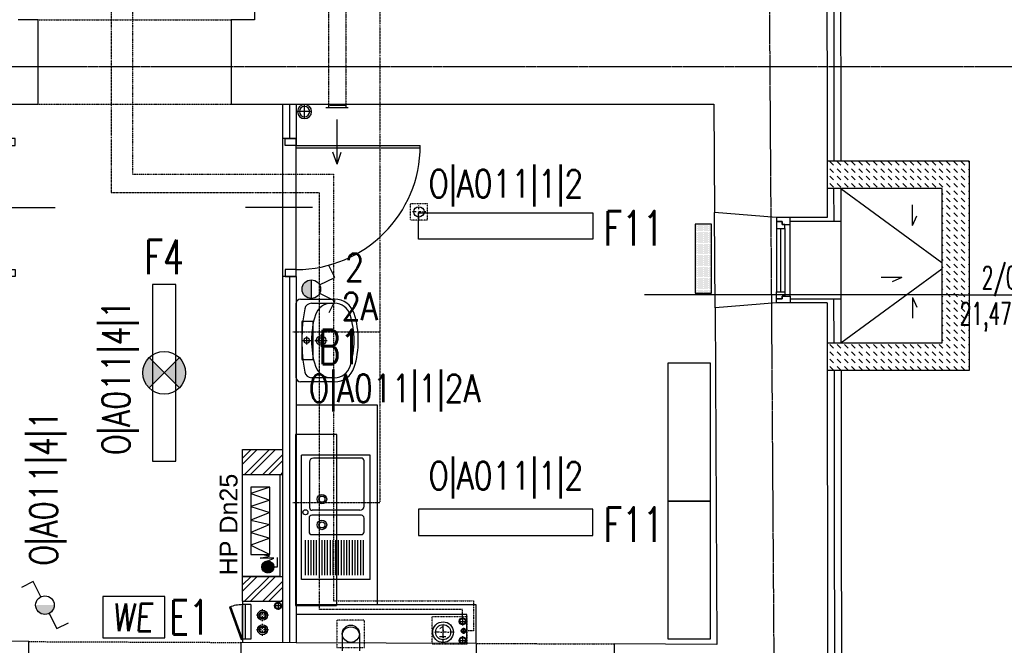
# Model space of a CAD drawing. Header units: inches. Extents: x -281236 to -70395, y 38777 to 102341.
# Tile 10 of 244: x -142360 to -141646, y 41201 to 41655. Entities that reach past the tile are written whole.
import ezdxf
from ezdxf.enums import TextEntityAlignment as Align

# ---------------------------------------------------------------- set-up
doc = ezdxf.new("R2010")
doc.units = ezdxf.units.IN
doc.header["$MEASUREMENT"] = 0
for name, pattern in [('00-inst$0$DASHDOT', [1, 0.5, -0.25, 0, -0.25]), ('CENTER', [2, 1.25, -0.25, 0.25, -0.25]), ('DASHDOT', [1, 0.5, -0.25, 0, -0.25]), ('DASHED', [0.75, 0.5, -0.25]), ('DASHED2', [0.375, 0.25, -0.125]), ('DIVIDE', [31.75, 12.7, -6.35, 0, -6.35, 0, -6.35])]:
    doc.linetypes.add(name, pattern=pattern)
doc.layers.get('0').update_dxf_attribs({"color": 101})
for name, color, linetype in [('beton_hatch', 145, 'Continuous'), ('Cieniutko', 8, 'Continuous'), ('Drz---drzwi', 5, 'Continuous'), ('E-90', 6, 'Continuous'), ('E-OPIS-POM', 6, 'Continuous'), ('E35', 6, 'Continuous'), ('E50', 3, 'Continuous'), ('Ins-kan', 54, 'Continuous'), ('Ins-went', 141, 'Continuous'), ('Ins-went-opis', 141, 'Continuous'), ('Ins-wod', 152, 'Continuous'), ('Mco-piony', 10, 'Continuous'), ('Mks-wpusty', 86, 'Continuous'), ('Mpoż-rury', 121, 'Continuous'), ('Mppoż-piony-hydranty', 121, 'Continuous'), ('Mw-cr-rury', 160, 'DIVIDE'), ('Mw-wc-rury', 160, 'DASHDOT'), ('Okn---okna', 5, 'Continuous'), ('Opis-spadki', 61, 'Continuous'), ('Os-osie glowne', 8, 'CENTER'), ('piony_K_nr', 240, 'Continuous'), ('Sc-cegla pelna', 32, 'Continuous'), ('Sc-cegla pelna-hatch', 8, 'Continuous'), ('Sc-cegla pustak', 42, 'Continuous'), ('Sc-gk', 120, 'Continuous'), ('Sc-gk-hatch', 8, 'Continuous'), ('Sc-izolacja term-obrys', 132, 'Continuous'), ('Sc-izolacja term-styropian', 151, 'STYROPIAN-KA'), ('Sc-nad', 5, 'DASHED2'), ('Sc-nadproza kon', 5, 'DASHED2'), ('studzienki_widok', 52, 'Continuous'), ('W-otwor-strop', 126, 'Continuous'), ('Wyp-grzejniki', 56, 'Continuous'), ('Wyp-kuchnia', 71, 'Continuous'), ('Wyp-meble', 155, 'Continuous'), ('Wyp-sanitar', 131, 'Continuous')]:
    doc.layers.add(name, color=color, linetype=linetype)
doc.styles.add('KA wymiar', font='romans.shx', dxfattribs={"width": 0.6})
doc.styles.add('ROMANS', font='romans', dxfattribs={"width": 0.85})
doc.styles.add('TYTUL2', font='ARIAL.TTF')
doc.linetypes.add('BATTING', pattern='A,0.0001,-0.1,[134,ltypeshp.shx,S=0.1,R=0,X=-0.1,Y=0],-0.2,[134,ltypeshp.shx,S=0.1,R=180,X=0.1,Y=0],-0.1', length=0.4001)
doc.linetypes.add('STYROPIAN-KA', pattern='A,0.0001,-0.1,[135,ltypeshp.shx,S=0.1,R=0,X=-0.1,Y=0],0,[135,ltypeshp.shx,S=0.1,R=180,X=0.1,Y=0],-0.1', length=0.2001)

# ---------------------------------------------------------------- blocks, each defined once
blk = doc.blocks.new('pow')
for p, q in [((0, 0.5229102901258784), (0, -0.5229102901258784)), ((-1.075294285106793, 0), (1.779711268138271, -1.13686837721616e-13))]:
    blk.add_line(p, q)
at = {"style": 'KA wymiar', "width": 0.6}
for s, height, p in [('2', 0.18, (-0.139230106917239, -0.269806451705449)), ('m', 0.21, (-0.3331997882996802, -0.4009838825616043))]:
    blk.add_text(s, height=height, dxfattribs=at).set_placement(p)
for tag, p in [('01', (-0.1310879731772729, 0.08442380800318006)), ('000.00', (-0.3636004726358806, -0.4009838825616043))]:
    blk.add_attdef(tag, text='', height=0.3, dxfattribs=at).set_placement(p, align=Align.RIGHT)
for tag, p in [('POMIESZCZENIE', (0.07092525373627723, 0.08442380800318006)), ('POSADZKA', (0.07092525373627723, -0.4009838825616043))]:
    blk.add_attdef(tag, p, '', height=0.3, dxfattribs=at)
blk = doc.blocks.new('we')
at = {"layer": 'E35', "ltscale": 0.2}
blk.add_lwpolyline([(44.99999999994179, 30.00000000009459), (-1.455191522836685e-09, 30.00000000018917), (0, 0), (44.9999999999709, 5.093170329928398e-11)], close=True, dxfattribs=at)
at = {"layer": 'E35', "ltscale": 0.2, "style": 'ROMANS', "oblique": 5, "width": 0.8}
blk.add_text('WE', height=20, dxfattribs=at).set_placement((21.44186387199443, 15.00000000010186), align=Align.MIDDLE_CENTER)
blk = doc.blocks.new('umywalka_60x45')
at = {"ltscale": 25}
for p, q in [((-27.00000000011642, -5.820766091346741e-11), (27, 5.820766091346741e-11)), ((-30, -27.71634471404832), (-30.00000000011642, -3.000000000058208)), ((-1.164153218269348e-10, -4.5), (-1.164153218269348e-10, -10.5)), ((30, -2.999999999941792), (30, -27.71634471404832)), ((-27, -27.71634471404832), (-27, -11.02660116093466)), ((2.999999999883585, -7.5), (-3.000000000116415, -7.5)), ((-1.164153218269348e-10, -13.5), (-1.164153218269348e-10, -22.5)), ((27, -11.02660116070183), (27, -27.71634471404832)), ((4.499999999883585, -18), (-4.500000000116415, -18))]:
    blk.add_line(p, q, dxfattribs=at)
for centre, radius in [((-1.164153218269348e-10, -7.5), 2), ((-1.164153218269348e-10, -18), 3.5), ((-1.164153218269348e-10, -18), 2)]:
    blk.add_circle(centre, radius, dxfattribs=at)
for centre, radius, start, end in [((27, -2.999999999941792), 3, 0, 90), ((-27.00000000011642, -3.000000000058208), 3, 90, 180), ((-22.00000000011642, -11.02660116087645), 5, 100.5262655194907, 180), ((5.820766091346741e-10, -129.425045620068), 125.4250456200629, 79.47373448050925, 100.5262655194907), ((22, -11.02660116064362), 5, 0, 79.47373448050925), ((-14.99999999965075, -25.28365528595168), 12, 107.3128979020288, 180), ((-1.164153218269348e-10, -73.40495448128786), 62.40495448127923, 72.68710209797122, 107.3128979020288), ((15.00000000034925, -25.28365528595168), 12, 0, 72.68710209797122), ((-15.00000000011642, -27.71634471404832), 15, 180, 252.6871020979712), ((-15.00000000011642, -27.71634471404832), 12, 180, 252.6871020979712), ((14.99999999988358, -27.71634471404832), 12, 287.3128979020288, 0), ((14.99999999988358, -27.71634471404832), 15, 287.3128979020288, 0), ((-5.820766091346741e-10, 20.40495448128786), 65.40495448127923, 252.6871020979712, 287.3128979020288), ((-5.820766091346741e-10, 20.40495448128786), 62.40495448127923, 252.6871020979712, 287.3128979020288)]:
    blk.add_arc(centre, radius, start, end, dxfattribs=at)
blk = doc.blocks.new('_0630_DRZWI_90')
at = {"ltscale": 7}
for p, q in [((5, 8), (5, 98)), ((6.799999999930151, 8), (6.799999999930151, 97.98199819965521))]:
    blk.add_line(p, q, dxfattribs=at)
at = {"ltscale": 25}
for p, q in [((50, 19.69999999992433), (50, -28.89999999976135)), ((5, 8), (0, 8)), ((0, 8), (5, 8)), ((0, 0), (0, 8)), ((95, 8), (5, 8)), ((5, 8), (5, 0)), ((95, 8), (95, 0)), ((100, 8), (95, 8)), ((100, 0), (100, 8)), ((5, 0), (0, 0)), ((5, 0), (0, 0)), ((95, 0), (100, 0)), ((95, 0), (100, 0))]:
    blk.add_line(p, q, dxfattribs=at)
at = {"ltscale": 7}
blk.add_arc((5, 8), 90, 0, 90, dxfattribs=at)
blk = doc.blocks.new('ramiak62')
at = {"layer": 'Okn---okna'}
for p, q in [((8.731149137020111e-11, 54.00000000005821), (1.164153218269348e-10, 7.999999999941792)), ((2.999999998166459, 54.00000000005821), (3.000000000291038, 7.999999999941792)), ((6.000000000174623, 54.00000000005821), (6.000000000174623, 7.999999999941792)), ((10.00000000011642, 4.999999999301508), (10.00000000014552, 57.00000000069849))]:
    blk.add_line(p, q, dxfattribs=at)
for points in [[(9.999999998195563, 57.00000000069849), (9.999999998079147, 62), (-1.920852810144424e-09, 62), (-1.862645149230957e-09, 59.00000000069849), (3.999999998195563, 59.00000000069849), (3.999999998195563, 57.00000000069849)], [(5.999999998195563, 54.00000000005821), (5.999999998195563, 57.00000000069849), (3.999999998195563, 57.00000000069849), (3.999999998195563, 59.00000000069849), (-1.862645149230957e-09, 59.00000000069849), (-1.80443748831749e-09, 57.00000000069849), (-1.862645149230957e-09, 54.00000000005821)], [(6.000000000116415, 7.999999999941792), (6.000000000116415, 4.999999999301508), (4.000000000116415, 4.999999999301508), (4.000000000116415, 2.999999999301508), (1.164153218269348e-10, 2.999999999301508), (1.164153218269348e-10, 4.999999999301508), (1.164153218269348e-10, 7.999999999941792)], [(10.00000000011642, 4.999999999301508), (10, 0), (0, 0), (1.164153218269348e-10, 2.999999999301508), (4.000000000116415, 2.999999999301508), (4.000000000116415, 4.999999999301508)]]:
    blk.add_lwpolyline(points, close=True, dxfattribs=at)
blk = doc.blocks.new('HP25')
at = {"layer": 'Mppoż-piony-hydranty'}
for p, q in [((-1492.304158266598, 1506.015387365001), (-1492.304158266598, 1533.015387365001)), ((-1492.304158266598, 1533.015387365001), (-1418.304158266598, 1533.015387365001)), ((-1418.304158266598, 1533.015387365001), (-1418.304158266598, 1506.015387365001)), ((-1469.714917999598, 1527.099236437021), (-1476.323888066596, 1513.241045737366)), ((-1427.417641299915, 1527.099236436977), (-1476.32388806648, 1527.099236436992)), ((-1476.32388806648, 1527.099236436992), (-1476.323888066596, 1513.241045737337)), ((-1464.427758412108, 1513.241045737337), (-1469.714917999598, 1527.099236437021)), ((-1460.462409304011, 1527.099236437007), (-1464.427758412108, 1513.241045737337)), ((-1454.51430331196, 1513.241045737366), (-1460.462409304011, 1527.099236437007)), ((-1451.540291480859, 1527.099236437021), (-1454.51430331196, 1513.241045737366)), ((-1445.922658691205, 1513.241045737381), (-1451.540291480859, 1527.099236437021)), ((-1441.626836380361, 1527.099236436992), (-1445.922658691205, 1513.241045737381)), ((-1437.000623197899, 1513.241045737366), (-1441.626836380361, 1527.099236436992)), ((-1432.043854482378, 1527.099236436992), (-1437.000623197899, 1513.241045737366)), ((-1427.417641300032, 1513.241045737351), (-1432.043854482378, 1527.099236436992)), ((-1427.417641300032, 1513.241045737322), (-1427.417641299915, 1527.099236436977)), ((-1489.673055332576, 1515.684629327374), (-1484.444386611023, 1510.455960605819)), ((-1489.615009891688, 1515.90942659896), (-1484.219589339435, 1510.514006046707)), ((-1489.547256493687, 1516.124515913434), (-1484.004500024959, 1510.581759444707)), ((-1489.470551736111, 1516.330653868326), (-1483.798362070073, 1510.65846420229)), ((-1489.385496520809, 1516.528441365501), (-1483.600574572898, 1510.74351941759)), ((-1489.292571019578, 1516.718358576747), (-1483.410657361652, 1510.836444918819)), ((-1489.1921592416, 1516.900789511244), (-1483.228226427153, 1510.936856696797)), ((-1489.084566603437, 1517.076039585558), (-1483.05297635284, 1511.044449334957)), ((-1488.970032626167, 1517.244348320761), (-1482.884667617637, 1511.15898331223)), ((-1488.848740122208, 1517.40589852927), (-1482.723117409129, 1511.280275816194)), ((-1488.720821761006, 1517.560822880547), (-1482.568193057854, 1511.408194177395)), ((-1488.586364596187, 1517.709208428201), (-1482.419807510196, 1511.542651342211)), ((-1488.445412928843, 1517.851099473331), (-1482.277916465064, 1511.683603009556)), ((-1488.297969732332, 1517.986498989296), (-1482.142516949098, 1511.831046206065)), ((-1488.143996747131, 1518.115368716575), (-1482.013647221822, 1511.985019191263)), ((-1487.9834132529, 1518.237627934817), (-1481.891388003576, 1512.145602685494)), ((-1487.816093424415, 1518.3531508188), (-1481.775865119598, 1512.312922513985)), ((-1487.641862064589, 1518.461762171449), (-1481.667253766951, 1512.487153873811)), ((-1487.460488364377, 1518.563231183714), (-1481.565784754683, 1512.668527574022)), ((-1487.271677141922, 1518.657262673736), (-1481.471753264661, 1512.857338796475)), ((-1487.075056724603, 1518.743484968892), (-1481.385530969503, 1513.053959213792)), ((-1486.870162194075, 1518.821433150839), (-1481.307582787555, 1513.258853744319)), ((-1486.656412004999, 1518.890525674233), (-1481.238490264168, 1513.472603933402)), ((-1486.433074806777, 1518.950031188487), (-1481.178984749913, 1513.695941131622)), ((-1486.199221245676, 1518.999020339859), (-1481.129995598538, 1513.929794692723)), ((-1485.953651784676, 1519.036293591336), (-1481.092722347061, 1514.175364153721)), ((-1485.69478437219, 1519.060268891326), (-1481.06874704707, 1514.434231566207)), ((-1485.42047093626, 1519.068798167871), (-1481.060217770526, 1514.708545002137)), ((-1485.127678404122, 1519.058848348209), (-1481.070167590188, 1515.001337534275)), ((-1484.811887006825, 1519.025899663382), (-1481.103116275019, 1515.317128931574)), ((-1484.465820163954, 1518.962675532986), (-1481.166340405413, 1515.663195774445)), ((-1484.076278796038, 1518.855976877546), (-1481.273039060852, 1516.052737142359)), ((-1483.613716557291, 1518.676257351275), (-1481.452758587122, 1516.515299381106)), ((-1482.966560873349, 1518.311944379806), (-1481.817071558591, 1517.162455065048)), ((-1479.077542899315, 1520.382133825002), (-1477.491403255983, 1513.387042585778)), ((-1478.945386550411, 1510.351436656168), (-1479.077542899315, 1520.382133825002)), ((-1477.491403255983, 1513.387042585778), (-1476.962679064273, 1517.478519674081)), ((-1489.783841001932, 1514.664044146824), (-1485.464971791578, 1510.34517493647)), ((-1489.777773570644, 1514.940819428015), (-1485.188196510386, 1510.351242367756)), ((-1489.770886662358, 1514.368247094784), (-1485.760768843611, 1510.358129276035)), ((-1489.7558857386, 1515.201774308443), (-1484.927241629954, 1510.373130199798)), ((-1489.734094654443, 1514.04861237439), (-1486.080403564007, 1510.394921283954)), ((-1489.720429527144, 1515.449160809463), (-1484.679855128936, 1510.408586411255)), ((-1489.665602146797, 1513.697277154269), (-1486.431738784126, 1510.4634137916)), ((-1489.550816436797, 1513.299648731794), (-1486.829367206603, 1510.578199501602)), ((-1489.35556146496, 1512.821551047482), (-1487.307464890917, 1510.773454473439)), ((-1488.926562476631, 1512.109709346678), (-1488.019306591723, 1511.20245346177)), ((-1485.289978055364, 1510.483428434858), (-1485.289978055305, 1507.711790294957)), ((-1480.928061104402, 1514.442913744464), (-1478.945386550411, 1510.351436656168)), ((-1476.323888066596, 1513.241045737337), (-1427.417641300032, 1513.241045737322)), ((-1418.304158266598, 1506.015387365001), (-1492.304158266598, 1506.015387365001)), ((-1485.289978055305, 1507.711790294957), (-1478.548851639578, 1507.711790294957))]:
    blk.add_line(p, q, dxfattribs=at)
blk.add_circle((-1485.422134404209, 1514.706881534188), 4.361916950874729, dxfattribs=at)
blk = doc.blocks.new('0630_STRZAŁKA')
at = {"ltscale": 0.5}
for points in [[(0, 2.091837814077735e-11), (-3.029876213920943, -8.560130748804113)], [(0, 2.091837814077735e-11), (-7.275957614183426e-12, -32.43254493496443)], [(-7.275957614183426e-12, 2.091837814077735e-11), (3.029876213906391, -8.560130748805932)]]:
    blk.add_lwpolyline(points, dxfattribs=at)
blk = doc.blocks.new('_gslkflhklgj')
at = {"linetype": '00-inst$0$DASHDOT', "ltscale": 5}
for p, q in [((2.764863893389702e-10, -7.499999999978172), (-2.983142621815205e-10, 7.500000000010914)), ((7.499999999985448, 3.074092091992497e-10), (-7.500000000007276, -2.801243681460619e-10))]:
    blk.add_line(p, q, dxfattribs=at)
for centre, radius in [((-1.455191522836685e-11, 1.637090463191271e-11), 7.5), ((0, 0), 5.5)]:
    blk.add_circle(centre, radius)
blk = doc.blocks.new('pion')
at = {"layer": 'Mpoż-rury', "color": 8}
for p, q in [((61201.14971207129, 11076.34874421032), (61207.14971207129, 11076.34874421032)), ((61204.14971207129, 11079.34874421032), (61204.14971207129, 11073.34874421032))]:
    blk.add_line(p, q, dxfattribs=at)
blk.add_circle((61204.12702326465, 11076.34874421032), 2.550088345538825, dxfattribs=at)
at = {"layer": 'Mpoż-rury'}
blk.add_circle((61204.14971207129, 11076.34874421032), 2, dxfattribs=at)
blk = doc.blocks.new('rewizja')
at = {"layer": 'Wyp-meble'}
for p, q in [((-25.0000000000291, 5.999999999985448), (-25, -2.91038304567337e-11)), ((-25.0000000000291, 6), (-5.820766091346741e-11, 6)), ((-25, 3.999999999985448), (-25, 1.999999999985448)), ((0, 1.999999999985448), (-25, 1.999999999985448)), ((-2.91038304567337e-11, 5.999999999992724), (0, 0)), ((0, -1.455191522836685e-11), (-25, -1.455191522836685e-11))]:
    blk.add_line(p, q, dxfattribs=at)
blk.add_lwpolyline([(-23.15029537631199, -9.490196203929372), (0.3420201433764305, -0.9396926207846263), (0, 0), (-23.49231551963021, -8.550503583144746)], close=True, dxfattribs=at)
blk.add_arc((-2.91038304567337e-11, -1.455191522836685e-11), 25, 180, 202.2924427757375, dxfattribs=at)
blk = doc.blocks.new('pion_woda')
at = {"layer": 'Ins-wod'}
for p, q in [((3, 0), (-3, 0)), ((0, 3), (0, -3))]:
    blk.add_line(p, q, dxfattribs=at)
for centre, radius in [((0, 0.02268880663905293), 2.550088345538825), ((0, 0), 2)]:
    blk.add_circle(centre, radius, dxfattribs=at)
blk = doc.blocks.new('pion_mały')
at = {"layer": 'Ins-wod'}
for p, q in [((0, 2.084117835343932), (0, -2.115882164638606)), ((2.100000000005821, -0.01588216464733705), (-2.099999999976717, -0.01588216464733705))]:
    blk.add_line(p, q, dxfattribs=at)
for centre, radius in [((0, 0), 1.785061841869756), ((0, -0.01588216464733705), 1.399999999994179)]:
    blk.add_circle(centre, radius, dxfattribs=at)
blk = doc.blocks.new('piony_W')
for name, p in [('pion_woda', (-6.910155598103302, 0.7582196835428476)), ('pion_mały', (0, 0.01588216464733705)), ('pion_woda', (6.910155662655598, 0.7582196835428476))]:
    blk.add_blockref(name, p)
blk = doc.blocks.new('pco')
at = {"layer": 'Mco-piony', "color": 9, "linetype": 'DASHDOT', "ltscale": 3}
for p, q in [((-2604.832822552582, -19.79275673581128), (-2604.832822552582, -8.89275673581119)), ((-2599.382822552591, -14.34276699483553), (-2610.282822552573, -14.34276699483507))]:
    blk.add_line(p, q, dxfattribs=at)
at = {"layer": 'Mco-piony', "color": 9}
blk.add_circle((-2604.832822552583, -14.34275673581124), 4.529712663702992, dxfattribs=at)
at = {"layer": 'Mco-piony'}
blk.add_circle((-2604.832822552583, -14.34275673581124), 3.2, dxfattribs=at)
at = {"layer": 'Mco-piony', "color": 8}
blk.add_circle((-2604.832822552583, -14.34275673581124), 2.6, dxfattribs=at)
blk = doc.blocks.new('wp-100')
at = {"layer": 'Mks-wpusty', "color": 8, "linetype": '00-inst$0$DASHDOT', "ltscale": 5}
for p, q in [((60799.72466758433, 10724.11377855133), (60799.72466758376, 10739.11377855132)), ((60807.22466758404, 10731.61377855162), (60792.22466758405, 10731.61377855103))]:
    blk.add_line(p, q, dxfattribs=at)
at = {"layer": 'Mks-wpusty'}
blk.add_circle((60799.72466758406, 10731.61377855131), 5.5, dxfattribs=at)
blk = doc.blocks.new('_vxkdjhgkljhkgjhk')
for q in [(14.01365349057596, 6.022442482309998), (30.23793542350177, 0)]:
    blk.add_line((0, 0), q)
blk = doc.blocks.new('G_50')
at = {"layer": 'Wyp-grzejniki'}
h = blk.add_hatch(dxfattribs=at)
h.set_pattern_fill('DOTS', color=256, scale=0.5, angle=180, style=0)
h.set_pattern_definition([(180, (77492.9091523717, -37873.93992433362), (-0.3968750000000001, -0.79375), [0, -0.79375])])
h.paths.add_polyline_path([(0, 0), (-12.0000000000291, 0), (-12, -50), (-2.91038304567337e-11, -50)])
blk.add_lwpolyline([(-12, -50), (0, -50), (0, 0), (-12, 0)], close=True, dxfattribs=at)

msp = doc.modelspace()

# ---------------------------------------------------------------- hatches: boundary and pattern name
at = {"layer": 'beton_hatch'}
h = msp.add_hatch(dxfattribs=at)
h.set_pattern_fill('DASH', color=256, scale=30, angle=-45.00000000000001, style=0)
h.set_pattern_definition([(315, (0.8988438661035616, -1192.493637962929), (5.303300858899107, -1.332267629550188e-15), [3.75, -3.75])])
h.paths.add_polyline_path([(-141670.9420993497, 41479.04347258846), (-141690.9420993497, 41479.04347258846), (-141690.9420993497, 41474.04347258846), (-141670.9420993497, 41474.04347258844)])
h.paths.add_polyline_path([(-141774.2047719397, 41552.54347258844), (-141774.1852157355, 41532.54347258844), (-141690.9420993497, 41532.54347258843), (-141690.9420993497, 41479.04347258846), (-141670.9420993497, 41479.04347258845), (-141670.9420993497, 41552.54347258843)])
h.paths.add_polyline_path([(-141774.0821578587, 41420.54347258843), (-141774.0626798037, 41400.54347258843), (-141670.9420993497, 41400.54347258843), (-141670.9420993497, 41474.04347258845), (-141690.9420993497, 41474.04347258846), (-141690.9420993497, 41420.54347258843)])
at = {"layer": 'E35'}
for points in [[(-142148.6211954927, 41466.39911132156, 0.4142135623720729), (-142155.3711954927, 41459.64911132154, 0.4142135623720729), (-142148.6211954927, 41452.89911132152)], [(-142348.8035668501, 41230.43967891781, 0.4142135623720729), (-142342.0535668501, 41223.68967891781, 0.4142135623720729), (-142335.3035668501, 41230.43967891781)]]:
    msp.add_hatch(color=256, dxfattribs=at).paths.add_polyline_path(points)
h = msp.add_hatch(color=256, dxfattribs=at)
edge = h.paths.add_edge_path()
edge.add_line((-142255.4557201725, 41398.94371666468), (-142244.4587955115, 41409.94064132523))
edge.add_ellipse((-142255.4557201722, 41398.94371666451), major_axis=(10.99692466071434, 10.99692466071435), ratio=0.9999999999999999, start_angle=-89.99999999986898, end_angle=8.742517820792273e-11, ccw=False)
edge.add_line((-142244.4587955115, 41387.94679200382), (-142255.4557201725, 41398.94371666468))
edge = h.paths.add_edge_path()
edge.add_line((-142266.4526448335, 41409.94064132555), (-142255.4557201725, 41398.94371666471))
edge.add_line((-142255.4557201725, 41398.94371666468), (-142266.4526448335, 41387.94679200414))
edge.add_ellipse((-142255.4557201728, 41398.94371666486), major_axis=(10.99692466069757, -10.99692466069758), ratio=0.9999999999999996, start_angle=180.0000000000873, end_angle=270, ccw=False)
at = {"layer": 'Sc-cegla pelna-hatch'}
h = msp.add_hatch(dxfattribs=at)
h.set_pattern_fill('ANSI32', color=256, scale=25, style=0)
h.set_pattern_definition([(45, (0.6130334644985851, 42), (-6.629126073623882, 6.629126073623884), []), (45, (5.032450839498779, 42), (-6.629126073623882, 6.629126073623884), [])])
h.paths.add_polyline_path([(-142169.525835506, 41343.23064079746), (-142198.5258182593, 41343.23064079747), (-142198.5258182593, 41325.23064079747), (-142169.525835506, 41325.23064079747)])
h = msp.add_hatch(dxfattribs=at)
h.set_pattern_fill('ANSI32', color=256, scale=25, style=0)
h.set_pattern_definition([(45, (0.6130162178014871, -50), (-6.629126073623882, 6.629126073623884), []), (45, (5.032433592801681, -50), (-6.629126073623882, 6.629126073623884), [])])
h.paths.add_polyline_path([(-142169.5258527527, 41251.23064079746), (-142198.525835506, 41251.23064079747), (-142198.525835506, 41233.23064079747), (-142169.5258527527, 41233.23064079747)])

# ---------------------------------------------------------------- linework, layer by layer
at = {"layer": 'Cieniutko'}
for p, q in [((-141764.1852109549, 41532.54347258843), (-141690.9420993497, 41479.04347258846)), ((-141690.9420993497, 41474.04347258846), (-141764.0821531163, 41420.54347258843))]:
    msp.add_line(p, q, dxfattribs=at)
at = {"layer": 'E35'}
for p, q in [((-142131.5498613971, 41468.19718433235), (-142135.8238979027, 41476.73285138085)), ((-142148.6211954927, 41452.8991113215), (-142148.6211954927, 41466.39911132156)), ((-142142.5855674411, 41462.67131151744), (-142131.5498613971, 41468.19718433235)), ((-142142.5855674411, 41456.62691112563), (-142131.5498613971, 41451.10103831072)), ((-141678.7141325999, 41455.4183231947), (-141906.8149486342, 41455.4183231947)), ((-142131.5498613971, 41451.10103831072), (-142135.8238979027, 41442.56537126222)), ((-142244.4587955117, 41387.94679200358), (-142266.4526448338, 41409.94064132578)), ((-142266.4526448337, 41387.94679200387), (-142244.4587955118, 41409.94064132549)), ((-142350.6016398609, 41247.51101301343), (-142359.1373069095, 41243.23697650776)), ((-142345.075767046, 41236.4753069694), (-142350.6016398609, 41247.51101301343)), ((-142339.0313666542, 41224.40405086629), (-142333.5054938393, 41213.36834482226)), ((-142333.5054938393, 41213.36834482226), (-142324.9698267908, 41217.64238132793))]:
    msp.add_line(p, q, dxfattribs=at)
at = {"layer": 'E35', "linetype": 'Continuous', "ltscale": 0.3}
msp.add_line((-142265.8237201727, 41388.57571666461), (-142245.0877201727, 41409.31171666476), dxfattribs=at)
at = {"layer": 'E35'}
for points in [[(-142070.7722195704, 41514.89153486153), (-141944.1722195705, 41514.89153486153), (-141944.1722195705, 41495.89153486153), (-142070.7722195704, 41495.89153486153)], [(-142263.9557201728, 41462.94371666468), (-142263.955720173, 41334.94371666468), (-142246.955720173, 41334.94371666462), (-142246.9557201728, 41462.94371666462)], [(-142147.3642270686, 41436.25038222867), (-142155.6388689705, 41436.25038222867), (-142155.6388689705, 41408.55206640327), (-142147.3642270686, 41408.55206640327)], [(-142070.7722195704, 41280.9287144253), (-141944.1722195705, 41280.9287144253), (-141944.1722195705, 41299.9287144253), (-142070.7722195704, 41299.9287144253)]]:
    msp.add_lwpolyline(points, close=True, dxfattribs=at)
for centre, radius in [((-142148.6211954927, 41459.64911132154), 6.750000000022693), ((-142255.4557201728, 41398.94371666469), 15.55199999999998), ((-142342.0535668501, 41230.43967891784), 6.750000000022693)]:
    msp.add_circle(centre, radius, dxfattribs=at)
at = {"layer": 'Ins-kan'}
for p, q in [((-142153.549990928, 41583.32065050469), (-142153.5499909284, 41593.52065050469)), ((-142148.4499909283, 41588.42065050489), (-142158.6499909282, 41588.42065050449))]:
    msp.add_line(p, q, dxfattribs=at)
at = {"layer": 'Ins-kan', "extrusion": (0, 9.781098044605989e-55, -1)}
msp.add_ellipse((-142153.5499909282, 41588.42065050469), major_axis=(-3.606244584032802, 3.606244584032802), ratio=0.9999999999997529, start_param=5.497787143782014, end_param=11.7809724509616, dxfattribs=at)
at = {"layer": 'Ins-kan', "extrusion": (0, 9.781098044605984e-55, -1)}
msp.add_ellipse((-142153.5499909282, 41588.42065050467), major_axis=(2.64457936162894, 2.64457936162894), ratio=0.9999999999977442, start_param=3.926990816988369, end_param=10.21017612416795, dxfattribs=at)
at = {"layer": 'Ins-went', "linetype": 'DASHED', "ltscale": 0.4}
for p, q in [((-142136.1275064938, 41699.2491152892), (-142136.1275064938, 41591.1533843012)), ((-142123.627506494, 41699.24911529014), (-142123.627506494, 41591.1533843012)), ((-142136.1275064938, 41593.15338430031), (-142123.627506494, 41593.15338430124)), ((-142134.877506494, 41593.1533843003), (-142124.8775064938, 41593.1533843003))]:
    msp.add_line(p, q, dxfattribs=at)
at = {"layer": 'Ins-went'}
for p, q in [((-142121.877506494, 41591.1533843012), (-142138.1275064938, 41591.15338430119)), ((-142126.202864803, 41209.66013784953), (-142126.202864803, 41197.16013784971)), ((-142113.7028648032, 41209.66013784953), (-142113.7028648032, 41197.16013784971))]:
    msp.add_line(p, q, dxfattribs=at)
for centre in [(-142119.9528648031, 41209.66013784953), (-142119.9528648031, 41209.66013784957)]:
    msp.add_circle(centre, 6.249999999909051, dxfattribs=at)
msp.add_ellipse((-142119.9528648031, 41209.66013784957), major_axis=(-6.249999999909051, 3.827021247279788e-16), ratio=0.75, start_param=3.141592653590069, end_param=6.283185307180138, dxfattribs=at)
at = {"layer": 'Mw-cr-rury', "ltscale": 0.03}
for p, q in [((-142278.4478483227, 43864.18575448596), (-142278.4478483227, 41543.009668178)), ((-142278.4478483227, 41543.009668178), (-142132.5438032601, 41543.00966817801)), ((-142132.5438032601, 41543.00966817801), (-142132.5438032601, 41233.53104063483)), ((-142132.5438032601, 41233.53104063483), (-142030.8891657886, 41233.53104063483)), ((-142030.8891657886, 41233.53104063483), (-142030.8891657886, 41211.7576646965)), ((-142030.8891657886, 41211.7576646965), (-142036.6382876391, 41211.7576646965))]:
    msp.add_line(p, q, dxfattribs=at)
at = {"layer": 'Mw-wc-rury'}
for p, q in [((-142294.0182757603, 43850.19241985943), (-142294.0182757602, 41529.63327889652)), ((-142098.8415132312, 41780.07385773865), (-142098.8415132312, 41304.9200462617)), ((-142294.0182757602, 41529.63327889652), (-142142.707014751, 41529.63327889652)), ((-142142.707014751, 41227.21775542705), (-142142.707014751, 41529.63327889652)), ((-142162.168568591, 41428.72969970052), (-142098.8415132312, 41428.72969970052)), ((-142162.168568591, 41304.92004626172), (-142098.8415132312, 41304.92004626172)), ((-142038.7965082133, 41227.21775542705), (-142142.707014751, 41227.21775542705)), ((-142038.7965082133, 41220.66782035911), (-142038.7965082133, 41227.21775542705))]:
    msp.add_line(p, q, dxfattribs=at)
at = {"layer": 'Okn---okna'}
for p, q in [((-141855.5410672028, 41446.11115239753), (-141855.9224980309, 41515.25863372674)), ((-141764.1617924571, 41508.59353062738), (-141764.1133667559, 41452.59353062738))]:
    msp.add_line(p, q, dxfattribs=at)
at = {"layer": 'Os-osie glowne'}
msp.add_line((-141807.4105842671, 40431.75747251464), (-141835.8117832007, 44583.07407188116), dxfattribs=at)
msp.add_lwpolyline([(-143378.7692031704, 41621.15954098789), (-138190.2528605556, 41621.15954098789)], dxfattribs=at)
at = {"layer": 'Sc-cegla pelna'}
for p, q in [((-142206.8452576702, 41655.08446524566), (-142206.8452576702, 41593.87464784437)), ((-142206.8452576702, 41593.87464784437), (-141856.3561426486, 41593.87166364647)), ((-141774.1104497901, 41449.59353062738), (-141773.4482087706, 40769.60672494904)), ((-142159.525835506, 41203.18989548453), (-142199.8452576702, 41203.35415286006)), ((-142199.8452576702, 41203.35415286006), (-142199.8452576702, 41131.35355538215)), ((-142028.8452576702, 41202.65751561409), (-142159.525835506, 41203.18989548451)), ((-142028.8452576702, 41202.65751561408), (-142028.8452576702, 41130.65691813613)), ((-141854.1942052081, 41201.94600433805), (-141928.8452576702, 41202.25012541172)), ((-141928.8452576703, 41202.25012541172), (-141928.8452576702, 41130.24952793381))]:
    msp.add_line(p, q, dxfattribs=at)
for points in [[(-141774.4017442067, 41753.98570015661), (-141774.1647306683, 41511.59353062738)], [(-142190.0194098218, 41688.94882619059), (-142189.843605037, 41655.08458153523), (-142206.8452576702, 41655.08446524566)], [(-142465.7249859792, 41593.75590511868), (-142346.8452576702, 41593.7550768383), (-142346.8452576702, 41654.96014579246), (-142361.5944536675, 41654.96014579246)], [(-141856.3561426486, 41593.87166364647), (-141855.9224980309, 41515.25863372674)], [(-141774.1647306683, 41511.59353062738), (-141811.2611137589, 41511.59353062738), (-141811.2611137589, 41511.59353062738), (-141855.9224980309, 41515.25863372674)], [(-141774.1104497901, 41449.59353062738), (-141810.9030131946, 41449.59353062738), (-141810.9030131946, 41449.59353062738), (-141855.5410672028, 41446.11115239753)], [(-141855.5410672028, 41446.11115239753), (-141854.1942052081, 41201.94600433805)], [(-142516.5640384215, 41132.6438366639), (-142353.8452576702, 41131.98093629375), (-142353.8452576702, 41203.98153377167), (-142516.5640384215, 41204.64443414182)]]:
    msp.add_lwpolyline(points, dxfattribs=at)
at = {"layer": 'Sc-cegla pustak'}
for p, q in [((-142198.5258182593, 41325.23064079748), (-142198.5258182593, 41343.23064079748)), ((-142198.5258182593, 41343.23064079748), (-142169.5258355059, 41343.23064079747)), ((-142198.5258182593, 41325.23064079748), (-142169.5258355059, 41325.23064079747)), ((-142198.525835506, 41233.23064079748), (-142198.525835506, 41251.23064079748)), ((-142198.525835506, 41251.23064079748), (-142169.5258527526, 41251.23064079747)), ((-142198.525835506, 41233.23064079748), (-142169.5258527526, 41233.23064079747))]:
    msp.add_line(p, q, dxfattribs=at)
at = {"layer": 'Sc-gk'}
for p, q in [((-142169.525835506, 41593.87433009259), (-142169.525835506, 41568.87450038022)), ((-142159.525835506, 41593.87424494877), (-142159.525835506, 41568.87450038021)), ((-142159.525835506, 41568.87450038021), (-142169.525835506, 41568.87450038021)), ((-142169.525835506, 41468.87450038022), (-142169.525835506, 41203.23063450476)), ((-142159.525835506, 41468.8745003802), (-142169.525835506, 41468.87450038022)), ((-142159.525835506, 41468.8745003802), (-142159.525835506, 41203.18989548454)), ((-142028.8452576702, 41230.62421542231), (-142159.525835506, 41230.62421542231)), ((-142028.8452576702, 41202.65751561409), (-142028.8452576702, 41230.62421542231)), ((-142035.8452576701, 41223.62421542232), (-142159.525835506, 41223.62421542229)), ((-142035.8452576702, 41202.74718795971), (-142035.8452576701, 41223.62421542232))]:
    msp.add_line(p, q, dxfattribs=at)
at = {"layer": 'Sc-gk-hatch', "linetype": 'BATTING', "ltscale": 0.22}
for p, q in [((-142164.525835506, 41593.87433009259), (-142164.525835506, 41568.87450038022)), ((-142164.525835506, 41468.87450038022), (-142164.5258355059, 41203.21026499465))]:
    msp.add_line(p, q, dxfattribs=at)
at = {"layer": 'Sc-izolacja term-obrys'}
for points in [[(-141764.3538326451, 41704.9917538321), (-141764.2047671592, 41552.54347258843)], [(-141764.1852109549, 41532.54347258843), (-141764.1617924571, 41508.59353062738), (-141800.9030131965, 41508.59353062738)], [(-141800.9030131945, 41452.59353062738), (-141764.1133667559, 41452.59353062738), (-141764.0821531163, 41420.54347258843)], [(-141764.0626750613, 41400.54347258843), (-141763.438474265, 40759.61623750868), (-142005.7775909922, 40759.3858257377)]]:
    msp.add_lwpolyline(points, dxfattribs=at)
at = {"layer": 'Sc-izolacja term-styropian', "linetype": 'BATTING', "ltscale": 0.25}
for p, q in [((-141769.1506748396, 41509.37071299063), (-141769.2785002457, 41532.54347258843)), ((-141769.0438095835, 41420.54347258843), (-141769.2206038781, 41452.59353062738))]:
    msp.add_line(p, q, dxfattribs=at)
for points in [[(-141769.3538350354, 41704.9917538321), (-141769.2047695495, 41552.54347258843)], [(-141769.0626774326, 41400.54347258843), (-141768.4433415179, 40764.61148122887), (-142005.7775909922, 40764.38582799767)]]:
    msp.add_lwpolyline(points, dxfattribs=at)
at = {"layer": 'Sc-nad'}
msp.add_line((-142169.5258355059, 41568.87450038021), (-142169.525835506, 41468.87450038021), dxfattribs=at)
at = {"layer": 'Sc-nad', "ltscale": 4}
msp.add_line((-142353.8452576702, 41203.98153377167), (-142199.8452576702, 41203.35415286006), dxfattribs=at)
at = {"layer": 'Sc-nadproza kon', "linetype": 'DASHDOT', "ltscale": 0.5}
for p, q in [((-142346.8452576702, 41654.96014579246), (-142206.8452576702, 41655.08446524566)), ((-142346.8452576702, 41593.7550768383), (-142206.8452576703, 41593.87226029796)), ((-142028.8452576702, 41202.65751561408), (-141928.8452576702, 41202.25012541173))]:
    msp.add_line(p, q, dxfattribs=at)
at = {"layer": 'studzienki_widok'}
for p, q in [((-141670.9420993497, 41552.54347258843), (-141774.2047719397, 41552.54347258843)), ((-141670.9420993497, 41552.54347258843), (-141670.9420993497, 41400.54347258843)), ((-141690.9420993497, 41532.54347258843), (-141774.1852157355, 41532.54347258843)), ((-141690.9420993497, 41532.54347258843), (-141690.9420993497, 41420.54347258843)), ((-141690.9420993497, 41420.54347258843), (-141774.0821578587, 41420.54347258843)), ((-141670.9420993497, 41400.54347258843), (-141774.0626798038, 41400.54347258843))]:
    msp.add_line(p, q, dxfattribs=at)
at = {"layer": 'W-otwor-strop', "linetype": 'DASHED2', "ltscale": 0.3}
for points in [[(-142076.5091558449, 41521.66309801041), (-142064.5193135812, 41521.66309801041), (-142064.5193135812, 41509.66309801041), (-142076.5091558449, 41509.66309801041)], [(-142130.0152182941, 41199.63313610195), (-142110.0152182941, 41199.63313610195), (-142110.0152182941, 41219.63313610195), (-142130.0152182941, 41219.63313610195)], [(-142060.8452576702, 41202.1242154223), (-142060.8452576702, 41222.1242154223), (-142035.8452576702, 41222.1242154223), (-142035.8452576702, 41202.1242154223)]]:
    msp.add_lwpolyline(points, close=True, dxfattribs=at)
at = {"layer": 'Wyp-kuchnia', "color": 155}
for p, q in [((-142105.7992886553, 41339.10367513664), (-142155.7992886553, 41339.10367513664)), ((-142155.7992886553, 41249.10367513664), (-142155.7992886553, 41339.10367513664)), ((-142149.9912886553, 41334.10367513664), (-142149.9912886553, 41301.27967513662)), ((-142112.2992886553, 41337.10367513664), (-142146.9912886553, 41337.10367513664)), ((-142110.2992886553, 41302.27967513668), (-142110.2992886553, 41335.10367513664)), ((-142105.7992886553, 41249.10367513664), (-142105.7992886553, 41339.10367513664)), ((-142113.2992886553, 41299.27967513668), (-142147.9912886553, 41299.27967513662)), ((-142150.2992886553, 41293.60367513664), (-142150.2992886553, 41283.60367513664)), ((-142112.2992886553, 41295.60367513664), (-142148.2992886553, 41295.60367513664)), ((-142110.2992886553, 41283.60367513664), (-142110.2992886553, 41293.60367513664)), ((-142152.7992886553, 41252.10367513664), (-142152.7992886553, 41277.60367513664)), ((-142150.7992886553, 41252.10367513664), (-142150.7992886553, 41277.60367513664)), ((-142148.7992886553, 41252.10367513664), (-142148.7992886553, 41277.60367513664)), ((-142148.2992886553, 41281.60367513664), (-142112.2992886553, 41281.60367513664)), ((-142146.7992886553, 41252.10367513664), (-142146.7992886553, 41277.60367513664)), ((-142144.7992886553, 41252.10367513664), (-142144.7992886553, 41277.60367513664)), ((-142142.7992886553, 41252.10367513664), (-142142.7992886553, 41277.60367513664)), ((-142140.7992886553, 41252.10367513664), (-142140.7992886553, 41277.60367513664)), ((-142138.7992886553, 41252.10367513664), (-142138.7992886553, 41277.60367513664)), ((-142136.7992886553, 41252.10367513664), (-142136.7992886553, 41277.60367513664)), ((-142134.7992886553, 41252.10367513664), (-142134.7992886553, 41277.60367513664)), ((-142132.7992886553, 41252.10367513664), (-142132.7992886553, 41277.60367513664)), ((-142130.7992886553, 41252.10367513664), (-142130.7992886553, 41277.60367513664)), ((-142128.7992886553, 41252.10367513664), (-142128.7992886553, 41277.60367513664)), ((-142126.7992886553, 41252.10367513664), (-142126.7992886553, 41277.60367513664)), ((-142124.7992886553, 41252.10367513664), (-142124.7992886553, 41277.60367513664)), ((-142122.7992886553, 41252.10367513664), (-142122.7992886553, 41277.60367513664)), ((-142120.7992886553, 41252.10367513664), (-142120.7992886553, 41277.60367513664)), ((-142118.7992886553, 41252.10367513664), (-142118.7992886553, 41277.60367513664)), ((-142116.7992886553, 41252.10367513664), (-142116.7992886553, 41277.60367513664)), ((-142114.7992886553, 41252.10367513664), (-142114.7992886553, 41277.60367513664)), ((-142112.7992886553, 41252.10367513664), (-142112.7992886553, 41277.60367513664)), ((-142110.7992886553, 41252.10367513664), (-142110.7992886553, 41277.60367513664)), ((-142105.7992886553, 41249.10367513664), (-142155.7992886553, 41249.10367513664)), ((-142198.525835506, 41233.23064079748), (-142198.525835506, 41203.34877766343))]:
    msp.add_line(p, q, dxfattribs=at)
msp.add_lwpolyline([(-142159.525835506, 41375.62421542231), (-142100.7992886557, 41375.62421542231), (-142100.7992886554, 41230.62421542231)], dxfattribs=at)
for centre, radius in [((-142140.9683823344, 41307.29125152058), 3.5), ((-142140.9683823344, 41307.29125152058), 2.25), ((-142152.9247505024, 41297.79473904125), 1.8225), ((-142140.9683823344, 41288.65579354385), 3.5), ((-142140.9683823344, 41288.65579354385), 2.25)]:
    msp.add_circle(centre, radius, dxfattribs=at)
for centre, radius, start, end in [((-142146.9912886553, 41334.10367513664), 3, 90, 180), ((-142112.2992886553, 41335.10367513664), 2, 0, 90), ((-142147.9912886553, 41301.27967513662), 2, 180, 270), ((-142113.2992886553, 41302.27967513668), 3, 270, 0), ((-142148.2992886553, 41293.60367513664), 2, 90, 180), ((-142112.2992886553, 41293.60367513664), 2, 0, 90), ((-142148.2992886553, 41283.60367513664), 2, 180, 270), ((-142112.2992886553, 41283.60367513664), 2, 270, 0)]:
    msp.add_arc(centre, radius, start, end, dxfattribs=at)
at = {"layer": 'Wyp-meble', "linetype": 'DASHED2'}
for points in [[(-141889.8072386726, 41405.94600433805), (-141889.8072386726, 41305.94600433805), (-141858.8072386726, 41305.94600433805), (-141858.8072386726, 41405.94600433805)], [(-142130.1388689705, 41230.12421542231), (-142130.1388689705, 41354.10367513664), (-142160.1388689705, 41354.10367513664), (-142160.1388689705, 41230.12421542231)], [(-141889.8072386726, 41305.94600433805), (-141889.8072386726, 41205.94600433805), (-141858.8072386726, 41205.94600433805), (-141858.8072386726, 41305.94600433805)]]:
    msp.add_lwpolyline(points, close=True, dxfattribs=at)

# ---------------------------------------------------------------- block references
msp.add_blockref('G_50', (-141858.0640259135, 41506.76242598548))
for name, p, rotation in [('rewizja', (-142198.525835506, 41205.7897092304), 270), ('piony_W', (-142038.0382885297, 41211.75766469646), 90)]:
    msp.add_blockref(name, p, dxfattribs=dict(rotation=rotation))
at = {"layer": 'Cieniutko', "linetype": 'Continuous', "yscale": 0.5, "zscale": 0.5}
for p, xscale, rotation in [((-141712.1254575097, 41505.77072091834), -0.5, 270), ((-141719.8411780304, 41468.02449963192), 0.5, 180), ((-141712.1254575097, 41453.61329283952), 0.5, 270)]:
    msp.add_blockref('_vxkdjhgkljhkgjhk', p, dxfattribs=dict(at, xscale=xscale, rotation=rotation))
at = {"layer": 'Drz---drzwi', "xscale": -1, "rotation": 90}
msp.add_blockref('_0630_DRZWI_90', (-142363.5944536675, 41568.87450038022), dxfattribs=at)
at = {"layer": 'Drz---drzwi', "rotation": 270}
msp.add_blockref('_0630_DRZWI_90', (-142167.525835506, 41568.87450038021), dxfattribs=at)
at = {"layer": 'E-OPIS-POM', "xscale": 54, "yscale": 54, "zscale": 54}
msp.add_blockref('pow', (-141620.6482412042, 41455.4183231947), dxfattribs=at).add_auto_attribs({'000.00': '21,47', '01': '2/01', 'POMIESZCZENIE': 'P.SOCJAL.PIELĘGNIARZY', 'POSADZKA': 'gres   P21C'})
at = {"layer": 'E50'}
msp.add_blockref('we', (-142299.9582911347, 41206.64967389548), dxfattribs=at)
at = {"layer": 'Ins-kan'}
msp.add_blockref('_gslkflhklgj', (-142052.9677029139, 41210.81380773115), dxfattribs=at)
at = {"layer": 'Ins-went-opis', "rotation": 180}
msp.add_blockref('0630_STRZAŁKA', (-142129.9398599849, 41550.32748235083), dxfattribs=at)
at = {"layer": 'Ins-wod', "rotation": 89.99998664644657}
msp.add_blockref('HP25', (-140665.5101003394, 42743.53444177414), dxfattribs=at)
at = {"layer": 'Mco-piony', "xscale": 0.799999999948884, "yscale": 0.8000000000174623, "zscale": 0.8, "rotation": 0.001351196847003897}
for p in [(-140100.1858216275, 41234.63572293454, 4.60374597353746e-07), (-140100.1854706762, 41224.10532125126, -1.149215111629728e-08)]:
    msp.add_blockref('pco', p, dxfattribs=at)
at = {"layer": 'Mks-wpusty', "xscale": 0.6799999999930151, "yscale": 0.680000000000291, "zscale": 0.68}
msp.add_blockref('wp-100', (-183414.3270086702, 34218.1657285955), dxfattribs=at)
at = {"layer": 'Mpoż-rury', "rotation": 270}
msp.add_blockref('pion', (-153249.1378832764, 102434.0600202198), dxfattribs=at)
at = {"layer": 'Okn---okna'}
msp.add_blockref('ramiak62', (-141810.9030131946, 41449.59353062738), dxfattribs=at)
at = {"layer": 'Wyp-sanitar', "rotation": 90}
msp.add_blockref('umywalka_60x45', (-142159.525835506, 41422.40122431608), dxfattribs=at)

# ---------------------------------------------------------------- texts
at = {"layer": 'E-90', "style": 'ROMANS', "width": 0.8}
for s, rotation, p in [('O|A011|1|2', 359.9999999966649, (-142007.4722195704, 41534.75085148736)), ('2', 359.9999999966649, (-142117.3232566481, 41475.38873357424)), ('2A', 359.9999999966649, (-142113.5023735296, 41447.20318896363)), ('O|A011|4|1', 89.99999999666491, (-142289.0160298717, 41395.47410236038)), ('O|A011|1|2A', 359.9999999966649, (-142088.2162617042, 41386.20253241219)), ('O|A011|4|1', 89.99999999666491, (-142341.5030870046, 41315.25787279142)), ('O|A011|1|2', 3.335053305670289e-09, (-142007.4722195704, 41322.89675777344))]:
    msp.add_text(s, height=20, rotation=rotation, dxfattribs=at).set_placement(p, align=Align.MIDDLE)
at = {"layer": 'E35', "style": 'ROMANS', "width": 0.7}
for s, p in [('F11', (-141914.6655904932, 41503.79739411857)), ('F4', (-142255.5096477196, 41482.89481861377)), ('B1', (-142127.9704104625, 41417.64509879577)), ('F11', (-141914.6655904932, 41288.83457368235)), ('E1', (-142237.0589585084, 41221.64967389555))]:
    msp.add_text(s, height=25, dxfattribs=at).set_placement(p, align=Align.MIDDLE)
at = {"layer": 'Opis-spadki', "style": 'TYTUL2'}
msp.add_text('HP Dn25', height=13, rotation=90, dxfattribs=at).set_placement((-142208.749845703, 41288.88395903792), align=Align.MIDDLE)
at = {"layer": 'piony_K_nr', "style": 'TYTUL2'}
msp.add_text('1', height=8, dxfattribs=at).set_placement((-142056.4306457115, 41207.14929446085, -76.70000000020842))

doc.saveas('drawing.dxf')
